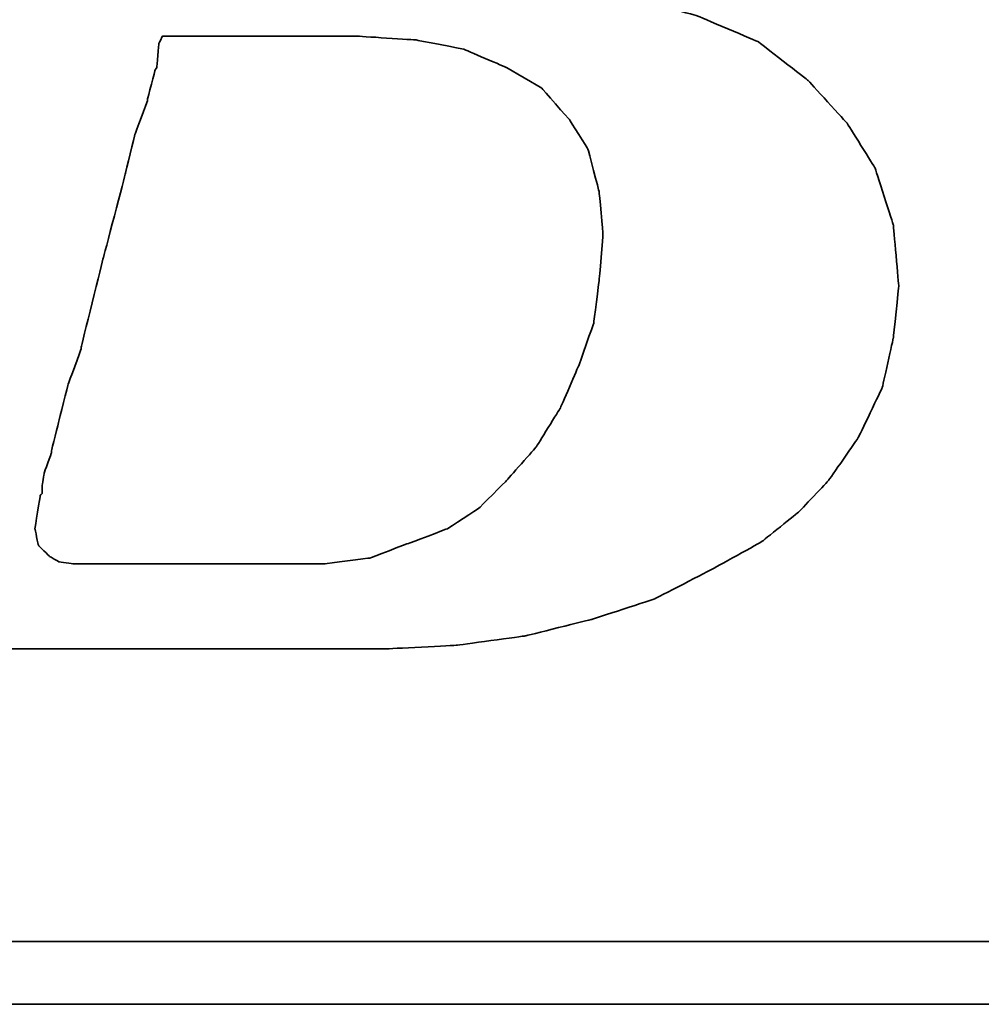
# Model space of a CAD drawing. Header units: millimetres. Extents: x 730 to 1015, y 385 to 481.
# Tile 18 of 47: x 939.129 to 939.669, y 410.6 to 411.153. Entities that reach past the tile are written whole.
import ezdxf

# ---------------------------------------------------------------- set-up
doc = ezdxf.new("R2010")
doc.units = ezdxf.units.MM
doc.header["$LTSCALE"] = 0.15
doc.layers.add('DIM', color=4, linetype='CONTINUOUS')
doc.layers.add('layer 1', color=7, linetype='CONTINUOUS')

# ---------------------------------------------------------------- blocks, each defined once
blk = doc.blocks.new('TBI MOTION logo(完整正式版)')
at = {"layer": 'layer 1', "color": 22, "lineweight": 35}
for points, knots in [([(-64.65375, -6.86375), (-64.65375, -6.86375), (-64.84375, -7.29625), (-64.84375, -7.29625), (-64.84375, -7.29625), (-64.84375, -7.29625), (-64.86875, -7.34375), (-64.86875, -7.34375), (-64.86875, -7.34375), (-64.86875, -7.34375), (-64.86875, -7.36875), (-64.86875, -7.36875), (-64.86875, -7.36875), (-64.86875, -7.36875), (-65.15375, -7.65375), (-65.15375, -7.65375), (-65.15375, -7.65375), (-65.15375, -7.65375), (-65.17875, -7.65375), (-65.17875, -7.65375), (-65.17875, -7.65375), (-65.17875, -7.65375), (-65.20375, -7.67875), (-65.20375, -7.67875), (-65.20375, -7.67875), (-65.20375, -7.67875), (-65.58875, -7.87125), (-65.58875, -7.87125), (-65.58875, -7.87125), (-65.58875, -7.87125), (-65.63375, -7.87125), (-65.63375, -7.87125), (-65.63375, -7.87125), (-65.63375, -7.87125), (-65.65875, -7.89375), (-65.65875, -7.89375), (-65.65875, -7.89375), (-65.65875, -7.89375), (-66.09375, -7.94375), (-66.09375, -7.94375), (-66.09375, -7.94375), (-66.09375, -7.94375), (-66.11375, -7.94375), (-66.11375, -7.94375), (-66.11375, -7.94375), (-66.11375, -7.94375), (-66.16375, -7.94375), (-66.16375, -7.94375), (-66.16375, -7.94375), (-66.16375, -7.94375), (-66.30875, -7.94375), (-66.30875, -7.94375), (-66.30875, -7.94375), (-66.30875, -7.94375), (-66.69375, -7.94375), (-66.69375, -7.94375), (-66.69375, -7.94375), (-66.69375, -7.94375), (-67.07375, -7.94375), (-67.07375, -7.94375), (-67.07375, -7.94375), (-67.07375, -7.94375), (-67.12375, -7.94375), (-67.12375, -7.94375), (-67.12375, -7.94375), (-67.12375, -7.94375), (-67.12375, -7.96625), (-67.12375, -7.96625), (-67.12375, -7.96625), (-67.12375, -7.96625), (-67.14875, -7.99125), (-67.14875, -7.99125), (-67.14875, -7.99125), (-67.14875, -7.99125), (-67.24375, -8.34875), (-67.24375, -8.34875), (-67.24375, -8.34875), (-67.24375, -8.34875), (-67.31375, -8.68625), (-67.31375, -8.68625), (-67.31375, -8.68625), (-67.31375, -8.68625), (-67.26875, -8.68625), (-67.26875, -8.68625), (-67.26875, -8.68625), (-67.26875, -8.68625), (-67.07375, -8.68625), (-67.07375, -8.68625), (-67.07375, -8.68625), (-67.07375, -8.68625), (-66.54875, -8.68625), (-66.54875, -8.68625), (-66.54875, -8.68625), (-66.54875, -8.68625), (-65.82625, -8.68625), (-65.82625, -8.68625), (-65.82625, -8.68625), (-65.82625, -8.68625), (-65.01375, -8.68625), (-65.01375, -8.68625), (-65.01375, -8.68625), (-65.01375, -8.68625), (-64.05375, -8.68625), (-64.05375, -8.68625), (-64.05375, -8.68625), (-64.05375, -8.68625), (-62.08375, -8.68625), (-62.08375, -8.68625), (-62.08375, -8.68625), (-62.08375, -8.68625), (-60.06875, -8.68625), (-60.06875, -8.68625), (-60.06875, -8.68625), (-60.06875, -8.68625), (-59.10875, -8.68625), (-59.10875, -8.68625), (-59.10875, -8.68625), (-59.10875, -8.68625), (-58.29375, -8.68625), (-58.29375, -8.68625), (-58.29375, -8.68625), (-58.29375, -8.68625), (-57.57375, -8.68625), (-57.57375, -8.68625), (-57.57375, -8.68625), (-57.57375, -8.68625), (-57.04875, -8.68625), (-57.04875, -8.68625), (-57.04875, -8.68625), (-57.04875, -8.68625), (-56.85375, -8.68625), (-56.85375, -8.68625), (-56.85375, -8.68625), (-56.85375, -8.68625), (-56.70875, -8.68625), (-56.70875, -8.68625), (-56.70875, -8.68625), (-56.70875, -8.68625), (-56.61375, -8.68625), (-56.61375, -8.68625), (-56.61375, -8.68625), (-56.61375, -8.68625), (-56.56875, -8.68625), (-56.56875, -8.68625), (-56.56875, -8.68625), (-56.56875, -8.68625), (-55.65375, -8.63875), (-55.65375, -8.63875), (-55.65375, -8.63875), (-55.65375, -8.63875), (-54.76875, -8.51875), (-54.76875, -8.51875), (-54.76875, -8.51875), (-54.76875, -8.51875), (-53.90375, -8.30375), (-53.90375, -8.30375), (-53.90375, -8.30375), (-53.90375, -8.30375), (-53.08875, -8.03875), (-53.08875, -8.03875), (-53.08875, -8.03875), (-53.08875, -8.03875), (-52.34375, -7.65375), (-52.34375, -7.65375), (-52.34375, -7.65375), (-52.34375, -7.65375), (-51.69875, -7.29625), (-51.69875, -7.29625), (-51.69875, -7.29625), (-51.69875, -7.29625), (-51.21875, -6.91125), (-51.21875, -6.91125), (-51.21875, -6.91125), (-51.21875, -6.91125), (-50.83375, -6.50375), (-50.83375, -6.50375), (-50.83375, -6.50375), (-50.83375, -6.50375), (-50.44875, -5.94875), (-50.44875, -5.94875), (-50.44875, -5.94875), (-50.44875, -5.94875), (-50.13875, -5.30375), (-50.13875, -5.30375), (-50.13875, -5.30375), (-50.13875, -5.30375), (-49.99375, -4.65375), (-49.99375, -4.65375), (-49.99375, -4.65375), (-49.99375, -4.65375), (-49.92375, -3.98375), (-49.92375, -3.98375), (-49.92375, -3.98375), (-49.92375, -3.98375), (-49.99375, -3.19374), (-49.99375, -3.19374), (-49.99375, -3.19374), (-49.99375, -3.19374), (-50.23374, -2.44874), (-50.23374, -2.44874), (-50.23374, -2.44874), (-50.23374, -2.44874), (-50.59375, -1.87374), (-50.59375, -1.87374), (-50.59375, -1.87374), (-50.59375, -1.87374), (-51.09875, -1.31874), (-51.09875, -1.31874), (-51.09875, -1.31874), (-51.09875, -1.31874), (-51.74375, -0.81875), (-51.74375, -0.81875), (-51.74375, -0.81875), (-51.74375, -0.81875), (-52.53875, -0.48125), (-52.53875, -0.48125), (-52.53875, -0.48125), (-52.53875, -0.48125), (-53.47375, -0.21875), (-53.47375, -0.21875), (-53.47375, -0.21875), (-53.47375, -0.21875), (-54.52875, -0.04874), (-54.52875, -0.04874), (-54.52875, -0.04874), (-54.52875, -0.04874), (-55.65375, 0.12125), (-55.65375, 0.12125), (-55.65375, 0.12125), (-55.65375, 0.12125), (-54.50375, 0.28624), (-54.50375, 0.28624), (-54.50375, 0.28624), (-54.50375, 0.28624), (-53.83375, 0.38124), (-53.83375, 0.38124), (-53.83375, 0.38124), (-53.83375, 0.38124), (-53.18375, 0.50125), (-53.18375, 0.50125), (-53.18375, 0.50125), (-53.18375, 0.50125), (-52.55875, 0.66874), (-52.55875, 0.66874), (-52.55875, 0.66874), (-52.55875, 0.66874), (-52.03375, 0.86124), (-52.03375, 0.86124), (-52.03375, 0.86124), (-52.03375, 0.86124), (-51.50374, 1.03124), (-51.50374, 1.03124), (-51.50374, 1.03124), (-51.50374, 1.03124), (-51.09875, 1.27125), (-51.09875, 1.27125), (-51.09875, 1.27125), (-51.09875, 1.27125), (-50.71375, 1.48624), (-50.71375, 1.48624), (-50.71375, 1.48624), (-50.71375, 1.48624), (-50.37625, 1.77625), (-50.37625, 1.77625), (-50.37625, 1.77625), (-50.37625, 1.77625), (-49.82375, 2.37625), (-49.82375, 2.37625), (-49.82375, 2.37625), (-49.82375, 2.37625), (-49.41875, 2.99625), (-49.41875, 2.99625), (-49.41875, 2.99625), (-49.41875, 2.99625), (-49.22375, 3.76625), (-49.22375, 3.76625), (-49.22375, 3.76625), (-49.22375, 3.76625), (-49.15375, 4.50874), (-49.15375, 4.50874), (-49.15375, 4.50874), (-49.15375, 4.50874), (-49.20375, 5.25125), (-49.20375, 5.25125), (-49.20375, 5.25125), (-49.20375, 5.25125), (-49.41875, 5.92625), (-49.41875, 5.92625), (-49.41875, 5.92625), (-49.41875, 5.92625), (-49.77875, 6.47625), (-49.77875, 6.47625), (-49.77875, 6.47625), (-49.77875, 6.47625), (-50.33125, 7.02624), (-50.33125, 7.02624), (-50.33125, 7.02624), (-50.33125, 7.02624), (-51.00125, 7.43625), (-51.00125, 7.43625), (-51.00125, 7.43625), (-51.00125, 7.43625), (-51.79375, 7.72625), (-51.79375, 7.72625), (-51.79375, 7.72625), (-51.79375, 7.72625), (-52.72875, 7.89124), (-52.72875, 7.89124), (-52.72875, 7.89124), (-52.72875, 7.89124), (-53.83375, 7.98625), (-53.83375, 7.98625), (-53.83375, 7.98625), (-53.83375, 7.98625), (-53.92875, 7.98625), (-53.92875, 7.98625), (-53.92875, 7.98625), (-53.92875, 7.98625), (-54.26375, 7.98625), (-54.26375, 7.98625), (-54.26375, 7.98625), (-54.26375, 7.98625), (-54.74375, 7.98625), (-54.74375, 7.98625), (-54.74375, 7.98625), (-54.74375, 7.98625), (-55.36875, 7.98625), (-55.36875, 7.98625), (-55.36875, 7.98625), (-55.36875, 7.98625), (-56.13375, 7.98625), (-56.13375, 7.98625), (-56.13375, 7.98625), (-56.13375, 7.98625), (-56.94875, 7.98625), (-56.94875, 7.98625), (-56.94875, 7.98625), (-56.94875, 7.98625), (-58.77625, 7.98625), (-58.77625, 7.98625), (-58.77625, 7.98625), (-58.77625, 7.98625), (-60.59875, 7.98625), (-60.59875, 7.98625), (-60.59875, 7.98625), (-60.59875, 7.98625), (-61.41375, 7.98625), (-61.41375, 7.98625), (-61.41375, 7.98625), (-61.41375, 7.98625), (-62.17875, 7.98625), (-62.17875, 7.98625), (-62.17875, 7.98625), (-62.17875, 7.98625), (-62.80375, 7.98625), (-62.80375, 7.98625), (-62.80375, 7.98625), (-62.80375, 7.98625), (-63.30625, 7.98625), (-63.30625, 7.98625), (-63.30625, 7.98625), (-63.30625, 7.98625), (-63.57375, 7.98625), (-63.57375, 7.98625), (-63.57375, 7.98625), (-63.57375, 7.98625), (-63.57375, 7.96375), (-63.57375, 7.96375), (-63.57375, 7.96375), (-63.57375, 7.96375), (-63.59875, 7.94125), (-63.59875, 7.94125), (-63.59875, 7.94125), (-63.59875, 7.94125), (-63.69375, 7.55625), (-63.69375, 7.55625), (-63.69375, 7.55625), (-63.69375, 7.55625), (-63.76375, 7.24624), (-63.76375, 7.24624), (-63.76375, 7.24624), (-63.76375, 7.24624), (-63.23875, 7.24624), (-63.23875, 7.24624), (-63.23875, 7.24624), (-63.23875, 7.24624), (-62.75875, 7.24624), (-62.75875, 7.24624), (-62.75875, 7.24624), (-62.75875, 7.24624), (-62.61125, 7.24624), (-62.61125, 7.24624), (-62.61125, 7.24624), (-62.61125, 7.24624), (-62.56625, 7.24624), (-62.56625, 7.24624), (-62.56625, 7.24624), (-62.56625, 7.24624), (-62.22875, 7.24624), (-62.22875, 7.24624), (-62.22875, 7.24624), (-62.22875, 7.24624), (-62.20375, 7.24624), (-62.20375, 7.24624), (-62.20375, 7.24624), (-62.20375, 7.24624), (-62.17875, 7.21875), (-62.17875, 7.21875), (-62.17875, 7.21875), (-62.17875, 7.21875), (-61.96375, 7.17125), (-61.96375, 7.17125), (-61.96375, 7.17125), (-61.96375, 7.17125), (-61.72375, 7.12624), (-61.72375, 7.12624), (-61.72375, 7.12624), (-61.72375, 7.12624), (-61.70375, 7.12624), (-61.70375, 7.12624), (-61.70375, 7.12624), (-61.70375, 7.12624), (-61.55875, 7.07624), (-61.55875, 7.07624), (-61.55875, 7.07624), (-61.55875, 7.07624), (-61.50875, 7.07624), (-61.50875, 7.07624), (-61.50875, 7.07624), (-61.50875, 7.07624), (-61.48375, 7.02624), (-61.48375, 7.02624), (-61.48375, 7.02624), (-61.48375, 7.02624), (-61.31875, 6.83375), (-61.31875, 6.83375), (-61.31875, 6.83375), (-61.31875, 6.83375), (-61.29375, 6.81125), (-61.29375, 6.81125), (-61.29375, 6.81125), (-61.29375, 6.81125), (-61.29375, 6.78625), (-61.29375, 6.78625), (-61.29375, 6.78625), (-61.29375, 6.78625), (-61.19875, 6.50124), (-61.19875, 6.50124), (-61.19875, 6.50124), (-61.19875, 6.50124), (-61.17375, 6.45124), (-61.17375, 6.45124), (-61.17375, 6.45124), (-61.17375, 6.45124), (-61.19875, 6.40625), (-61.19875, 6.40625), (-61.19875, 6.40625), (-61.19875, 6.40625), (-61.26875, 5.99624), (-61.26875, 5.99624), (-61.26875, 5.99624), (-61.26875, 5.99624), (-61.26875, 5.85125), (-61.26875, 5.85125), (-61.26875, 5.85125), (-61.26875, 5.85125), (-61.26875, 5.82625), (-61.26875, 5.82625), (-61.26875, 5.82625), (-61.26875, 5.82625), (-61.29375, 5.80625), (-61.29375, 5.80625), (-61.29375, 5.80625), (-61.29375, 5.80625), (-61.34125, 5.66125), (-61.34125, 5.66125), (-61.34125, 5.66125), (-61.34125, 5.66125), (-61.41375, 5.44625), (-61.41375, 5.44625), (-61.41375, 5.44625), (-61.41375, 5.44625), (-61.48375, 5.15625), (-61.48375, 5.15625), (-61.48375, 5.15625), (-61.48375, 5.15625), (-61.58375, 4.82124), (-61.58375, 4.82124), (-61.58375, 4.82124), (-61.58375, 4.82124), (-61.79875, 4.00375), (-61.79875, 4.00375), (-61.79875, 4.00375), (-61.79875, 4.00375), (-62.05875, 2.99625), (-62.05875, 2.99625), (-62.05875, 2.99625), (-62.05875, 2.99625), (-62.34875, 1.91625), (-62.34875, 1.91625), (-62.34875, 1.91625), (-62.34875, 1.91625), (-62.97375, -0.41124), (-62.97375, -0.41124), (-62.97375, -0.41124), (-62.97375, -0.41124), (-63.59875, -2.75875), (-63.59875, -2.75875), (-63.59875, -2.75875), (-63.59875, -2.75875), (-63.88375, -3.86374), (-63.88375, -3.86374), (-63.88375, -3.86374), (-63.88375, -3.86374), (-64.14875, -4.82374), (-64.14875, -4.82374), (-64.14875, -4.82374), (-64.14875, -4.82374), (-64.36375, -5.64125), (-64.36375, -5.64125), (-64.36375, -5.64125), (-64.36375, -5.64125), (-64.43625, -5.97625), (-64.43625, -5.97625), (-64.43625, -5.97625), (-64.43625, -5.97625), (-64.50875, -6.28625), (-64.50875, -6.28625), (-64.50875, -6.28625), (-64.50875, -6.28625), (-64.50875, -6.30875), (-64.50875, -6.30875), (-64.50875, -6.30875), (-64.50875, -6.30875), (-64.57875, -6.50375), (-64.57875, -6.50375), (-64.57875, -6.50375), (-64.57875, -6.50375), (-64.62875, -6.69625), (-64.62875, -6.69625), (-64.62875, -6.69625), (-64.62875, -6.69625), (-64.62875, -6.76875), (-64.62875, -6.76875), (-64.62875, -6.76875), (-64.62875, -6.76875), (-64.62875, -6.81375), (-64.62875, -6.81375), (-64.62875, -6.81375), (-64.62875, -6.81375), (-64.62875, -6.83875), (-64.62875, -6.83875), (-64.62875, -6.83875), (-64.62875, -6.83875), (-64.65375, -6.86375), (-64.65375, -6.86375)], [0, 0, 0, 0, 0.00719424, 0.00719424, 0.00719424, 0.00719425, 0.01438849, 0.01438849, 0.01438849, 0.0143885, 0.02158273, 0.02158273, 0.02158273, 0.02158274, 0.02877698, 0.02877698, 0.02877698, 0.02877699, 0.03597122, 0.03597122, 0.03597122, 0.03597123, 0.04316547, 0.04316547, 0.04316547, 0.04316548, 0.05035971, 0.05035971, 0.05035971, 0.05035972, 0.05755396, 0.05755396, 0.05755396, 0.05755397, 0.0647482, 0.0647482, 0.0647482, 0.06474821, 0.07194245, 0.07194245, 0.07194245, 0.07194246, 0.07913669, 0.07913669, 0.07913669, 0.0791367, 0.08633094, 0.08633094, 0.08633094, 0.08633095, 0.09352518, 0.09352518, 0.09352518, 0.09352519, 0.10071942, 0.10071942, 0.10071942, 0.10071943, 0.10791367, 0.10791367, 0.10791367, 0.10791368, 0.11510791, 0.11510791, 0.11510791, 0.11510792, 0.12230216, 0.12230216, 0.12230216, 0.12230217, 0.1294964, 0.1294964, 0.1294964, 0.12949641, 0.13669065, 0.13669065, 0.13669065, 0.13669066, 0.14388489, 0.14388489, 0.14388489, 0.1438849, 0.15107914, 0.15107914, 0.15107914, 0.15107915, 0.15827338, 0.15827338, 0.15827338, 0.15827339, 0.16546763, 0.16546763, 0.16546763, 0.16546764, 0.17266187, 0.17266187, 0.17266187, 0.17266188, 0.17985612, 0.17985612, 0.17985612, 0.17985613, 0.18705036, 0.18705036, 0.18705036, 0.18705037, 0.1942446, 0.1942446, 0.1942446, 0.19424461, 0.20143885, 0.20143885, 0.20143885, 0.20143886, 0.20863309, 0.20863309, 0.20863309, 0.2086331, 0.21582734, 0.21582734, 0.21582734, 0.21582735, 0.22302158, 0.22302158, 0.22302158, 0.22302159, 0.23021583, 0.23021583, 0.23021583, 0.23021584, 0.23741007, 0.23741007, 0.23741007, 0.23741008, 0.24460432, 0.24460432, 0.24460432, 0.24460433, 0.25179856, 0.25179856, 0.25179856, 0.25179857, 0.25899281, 0.25899281, 0.25899281, 0.25899282, 0.26618705, 0.26618705, 0.26618705, 0.26618706, 0.27338129, 0.27338129, 0.27338129, 0.2733813, 0.28057554, 0.28057554, 0.28057554, 0.28057555, 0.28776978, 0.28776978, 0.28776978, 0.28776979, 0.29496403, 0.29496403, 0.29496403, 0.29496404, 0.30215827, 0.30215827, 0.30215827, 0.30215828, 0.30935252, 0.30935252, 0.30935252, 0.30935253, 0.31654676, 0.31654676, 0.31654676, 0.31654677, 0.32374101, 0.32374101, 0.32374101, 0.32374102, 0.33093525, 0.33093525, 0.33093525, 0.33093526, 0.3381295, 0.3381295, 0.3381295, 0.33812951, 0.34532374, 0.34532374, 0.34532374, 0.34532375, 0.35251799, 0.35251799, 0.35251799, 0.352518, 0.35971223, 0.35971223, 0.35971223, 0.35971224, 0.36690647, 0.36690647, 0.36690647, 0.36690648, 0.37410072, 0.37410072, 0.37410072, 0.37410073, 0.38129496, 0.38129496, 0.38129496, 0.38129497, 0.38848921, 0.38848921, 0.38848921, 0.38848922, 0.39568345, 0.39568345, 0.39568345, 0.39568346, 0.4028777, 0.4028777, 0.4028777, 0.40287771, 0.41007194, 0.41007194, 0.41007194, 0.41007195, 0.41726619, 0.41726619, 0.41726619, 0.4172662, 0.42446043, 0.42446043, 0.42446043, 0.42446044, 0.43165468, 0.43165468, 0.43165468, 0.43165469, 0.43884892, 0.43884892, 0.43884892, 0.43884893, 0.44604317, 0.44604317, 0.44604317, 0.44604318, 0.45323741, 0.45323741, 0.45323741, 0.45323742, 0.46043165, 0.46043165, 0.46043165, 0.46043166, 0.4676259, 0.4676259, 0.4676259, 0.46762591, 0.47482014, 0.47482014, 0.47482014, 0.47482015, 0.48201439, 0.48201439, 0.48201439, 0.4820144, 0.48920863, 0.48920863, 0.48920863, 0.48920864, 0.49640288, 0.49640288, 0.49640288, 0.49640289, 0.50359712, 0.50359712, 0.50359712, 0.50359713, 0.51079137, 0.51079137, 0.51079137, 0.51079138, 0.51798561, 0.51798561, 0.51798561, 0.51798562, 0.52517986, 0.52517986, 0.52517986, 0.52517987, 0.5323741, 0.5323741, 0.5323741, 0.53237411, 0.53956835, 0.53956835, 0.53956835, 0.53956836, 0.54676259, 0.54676259, 0.54676259, 0.5467626, 0.55395683, 0.55395683, 0.55395683, 0.55395684, 0.56115108, 0.56115108, 0.56115108, 0.56115109, 0.56834532, 0.56834532, 0.56834532, 0.56834533, 0.57553957, 0.57553957, 0.57553957, 0.57553958, 0.58273381, 0.58273381, 0.58273381, 0.58273382, 0.58992806, 0.58992806, 0.58992806, 0.58992807, 0.5971223, 0.5971223, 0.5971223, 0.59712231, 0.60431655, 0.60431655, 0.60431655, 0.60431656, 0.61151079, 0.61151079, 0.61151079, 0.6115108, 0.61870504, 0.61870504, 0.61870504, 0.61870505, 0.62589928, 0.62589928, 0.62589928, 0.62589929, 0.63309353, 0.63309353, 0.63309353, 0.63309354, 0.64028777, 0.64028777, 0.64028777, 0.64028778, 0.64748201, 0.64748201, 0.64748201, 0.64748202, 0.65467626, 0.65467626, 0.65467626, 0.65467627, 0.6618705, 0.6618705, 0.6618705, 0.66187051, 0.66906475, 0.66906475, 0.66906475, 0.66906476, 0.67625899, 0.67625899, 0.67625899, 0.676259, 0.68345324, 0.68345324, 0.68345324, 0.68345325, 0.69064748, 0.69064748, 0.69064748, 0.69064749, 0.69784173, 0.69784173, 0.69784173, 0.69784174, 0.70503597, 0.70503597, 0.70503597, 0.70503598, 0.71223022, 0.71223022, 0.71223022, 0.71223023, 0.71942446, 0.71942446, 0.71942446, 0.71942447, 0.72661871, 0.72661871, 0.72661871, 0.72661872, 0.73381295, 0.73381295, 0.73381295, 0.73381296, 0.74100719, 0.74100719, 0.74100719, 0.7410072, 0.74820144, 0.74820144, 0.74820144, 0.74820145, 0.75539568, 0.75539568, 0.75539568, 0.75539569, 0.76258993, 0.76258993, 0.76258993, 0.76258994, 0.76978417, 0.76978417, 0.76978417, 0.76978418, 0.77697842, 0.77697842, 0.77697842, 0.77697843, 0.78417266, 0.78417266, 0.78417266, 0.78417267, 0.79136691, 0.79136691, 0.79136691, 0.79136692, 0.79856115, 0.79856115, 0.79856115, 0.79856116, 0.8057554, 0.8057554, 0.8057554, 0.80575541, 0.81294964, 0.81294964, 0.81294964, 0.81294965, 0.82014388, 0.82014388, 0.82014388, 0.82014389, 0.82733813, 0.82733813, 0.82733813, 0.82733814, 0.83453237, 0.83453237, 0.83453237, 0.83453238, 0.84172662, 0.84172662, 0.84172662, 0.84172663, 0.84892086, 0.84892086, 0.84892086, 0.84892087, 0.85611511, 0.85611511, 0.85611511, 0.85611512, 0.86330935, 0.86330935, 0.86330935, 0.86330936, 0.8705036, 0.8705036, 0.8705036, 0.87050361, 0.87769784, 0.87769784, 0.87769784, 0.87769785, 0.88489209, 0.88489209, 0.88489209, 0.8848921, 0.89208633, 0.89208633, 0.89208633, 0.89208634, 0.89928058, 0.89928058, 0.89928058, 0.89928059, 0.90647482, 0.90647482, 0.90647482, 0.90647483, 0.91366906, 0.91366906, 0.91366906, 0.91366907, 0.92086331, 0.92086331, 0.92086331, 0.92086332, 0.92805755, 0.92805755, 0.92805755, 0.92805756, 0.9352518, 0.9352518, 0.9352518, 0.93525181, 0.94244604, 0.94244604, 0.94244604, 0.94244605, 0.94964029, 0.94964029, 0.94964029, 0.9496403, 0.95683453, 0.95683453, 0.95683453, 0.95683454, 0.96402878, 0.96402878, 0.96402878, 0.96402879, 0.97122302, 0.97122302, 0.97122302, 0.97122303, 0.97841727, 0.97841727, 0.97841727, 0.97841728, 0.98561151, 0.98561151, 0.98561151, 0.98561152, 0.99280576, 0.99280576, 0.99280576, 0.99280577, 1, 1, 1, 1]), ([(-61.03125, -6.57375), (-61.03125, -6.57375), (-61.03125, -6.67125), (-61.03125, -6.67125), (-61.03125, -6.67125), (-61.03125, -6.67125), (-61.05375, -6.69625), (-61.05375, -6.69625), (-61.05375, -6.69625), (-61.05375, -6.69625), (-61.12375, -7.12875), (-61.12375, -7.12875), (-61.12375, -7.12875), (-61.12375, -7.12875), (-61.07875, -7.34375), (-61.07875, -7.34375), (-61.07875, -7.34375), (-61.07875, -7.34375), (-60.93375, -7.48875), (-60.93375, -7.48875), (-60.93375, -7.48875), (-60.93375, -7.48875), (-60.81375, -7.55625), (-60.81375, -7.55625), (-60.81375, -7.55625), (-60.81375, -7.55625), (-60.62375, -7.58375), (-60.62375, -7.58375), (-60.62375, -7.58375), (-60.62375, -7.58375), (-60.30875, -7.58375), (-60.30875, -7.58375), (-60.30875, -7.58375), (-60.30875, -7.58375), (-59.97375, -7.58375), (-59.97375, -7.58375), (-59.97375, -7.58375), (-59.97375, -7.58375), (-59.87875, -7.58375), (-59.87875, -7.58375), (-59.87875, -7.58375), (-59.87875, -7.58375), (-59.63625, -7.58375), (-59.63625, -7.58375), (-59.63625, -7.58375), (-59.63625, -7.58375), (-58.96875, -7.58375), (-58.96875, -7.58375), (-58.96875, -7.58375), (-58.96875, -7.58375), (-58.29375, -7.58375), (-58.29375, -7.58375), (-58.29375, -7.58375), (-58.29375, -7.58375), (-58.05375, -7.58375), (-58.05375, -7.58375), (-58.05375, -7.58375), (-58.05375, -7.58375), (-57.98375, -7.58375), (-57.98375, -7.58375), (-57.98375, -7.58375), (-57.98375, -7.58375), (-57.35875, -7.58375), (-57.35875, -7.58375), (-57.35875, -7.58375), (-57.35875, -7.58375), (-56.78375, -7.50875), (-56.78375, -7.50875), (-56.78375, -7.50875), (-56.78375, -7.50875), (-56.27875, -7.31875), (-56.27875, -7.31875), (-56.27875, -7.31875), (-56.27875, -7.31875), (-55.77375, -7.12875), (-55.77375, -7.12875), (-55.77375, -7.12875), (-55.77375, -7.12875), (-55.36875, -6.86375), (-55.36875, -6.86375), (-55.36875, -6.86375), (-55.36875, -6.86375), (-55.00875, -6.50375), (-55.00875, -6.50375), (-55.00875, -6.50375), (-55.00875, -6.50375), (-54.62375, -6.06875), (-54.62375, -6.06875), (-54.62375, -6.06875), (-54.62375, -6.06875), (-54.31375, -5.56875), (-54.31375, -5.56875), (-54.31375, -5.56875), (-54.31375, -5.56875), (-54.07375, -5.01625), (-54.07375, -5.01625), (-54.07375, -5.01625), (-54.07375, -5.01625), (-53.87875, -4.46374), (-53.87875, -4.46374), (-53.87875, -4.46374), (-53.87875, -4.46374), (-53.80875, -3.91375), (-53.80875, -3.91375), (-53.80875, -3.91375), (-53.80875, -3.91375), (-53.75875, -3.31375), (-53.75875, -3.31375), (-53.75875, -3.31375), (-53.75875, -3.31375), (-53.80875, -2.75875), (-53.80875, -2.75875), (-53.80875, -2.75875), (-53.80875, -2.75875), (-53.95375, -2.20875), (-53.95375, -2.20875), (-53.95375, -2.20875), (-53.95375, -2.20875), (-54.19375, -1.82625), (-54.19375, -1.82625), (-54.19375, -1.82625), (-54.19375, -1.82625), (-54.55375, -1.41875), (-54.55375, -1.41875), (-54.55375, -1.41875), (-54.55375, -1.41875), (-55.00875, -1.15125), (-55.00875, -1.15125), (-55.00875, -1.15125), (-55.00875, -1.15125), (-55.56125, -0.91375), (-55.56125, -0.91375), (-55.56125, -0.91375), (-55.56125, -0.91375), (-56.18125, -0.79375), (-56.18125, -0.79375), (-56.18125, -0.79375), (-56.18125, -0.79375), (-56.94875, -0.74374), (-56.94875, -0.74374), (-56.94875, -0.74374), (-56.94875, -0.74374), (-56.99875, -0.74374), (-56.99875, -0.74374), (-56.99875, -0.74374), (-56.99875, -0.74374), (-57.09375, -0.74374), (-57.09375, -0.74374), (-57.09375, -0.74374), (-57.09375, -0.74374), (-57.38375, -0.74374), (-57.38375, -0.74374), (-57.38375, -0.74374), (-57.38375, -0.74374), (-57.76875, -0.74374), (-57.76875, -0.74374), (-57.76875, -0.74374), (-57.76875, -0.74374), (-58.24625, -0.74374), (-58.24625, -0.74374), (-58.24625, -0.74374), (-58.24625, -0.74374), (-58.72875, -0.74374), (-58.72875, -0.74374), (-58.72875, -0.74374), (-58.72875, -0.74374), (-59.20875, -0.74374), (-59.20875, -0.74374), (-59.20875, -0.74374), (-59.20875, -0.74374), (-59.46875, -0.74374), (-59.46875, -0.74374), (-59.46875, -0.74374), (-59.46875, -0.74374), (-59.51625, -0.83875), (-59.51625, -0.83875), (-59.51625, -0.83875), (-59.51625, -0.83875), (-59.54375, -1.15125), (-59.54375, -1.15125), (-59.54375, -1.15125), (-59.54375, -1.15125), (-59.56375, -1.17874), (-59.56375, -1.17874), (-59.56375, -1.17874), (-59.56375, -1.17874), (-59.66375, -1.55875), (-59.66375, -1.55875), (-59.66375, -1.55875), (-59.66375, -1.55875), (-59.66375, -1.58375), (-59.66375, -1.58375), (-59.66375, -1.58375), (-59.66375, -1.58375), (-59.82875, -2.01874), (-59.82875, -2.01874), (-59.82875, -2.01874), (-59.82875, -2.01874), (-59.94875, -2.52125), (-59.94875, -2.52125), (-59.94875, -2.52125), (-59.94875, -2.52125), (-60.23875, -3.62375), (-60.23875, -3.62375), (-60.23875, -3.62375), (-60.23875, -3.62375), (-60.52375, -4.77624), (-60.52375, -4.77624), (-60.52375, -4.77624), (-60.52375, -4.77624), (-60.52375, -4.79874), (-60.52375, -4.79874), (-60.52375, -4.79874), (-60.52375, -4.79874), (-60.69125, -5.25375), (-60.69125, -5.25375), (-60.69125, -5.25375), (-60.69125, -5.25375), (-60.81375, -5.73625), (-60.81375, -5.73625), (-60.81375, -5.73625), (-60.81375, -5.73625), (-60.90875, -6.11875), (-60.90875, -6.11875), (-60.90875, -6.11875), (-60.90875, -6.11875), (-60.90875, -6.14375), (-60.90875, -6.14375), (-60.90875, -6.14375), (-60.90875, -6.14375), (-61.00375, -6.40875), (-61.00375, -6.40875), (-61.00375, -6.40875), (-61.00375, -6.40875), (-61.03125, -6.57375), (-61.03125, -6.57375)], [0, 0, 0, 0, 0.01694915, 0.01694915, 0.01694915, 0.01694916, 0.03389831, 0.03389831, 0.03389831, 0.03389832, 0.05084746, 0.05084746, 0.05084746, 0.05084747, 0.06779661, 0.06779661, 0.06779661, 0.06779662, 0.08474576, 0.08474576, 0.08474576, 0.08474577, 0.10169492, 0.10169492, 0.10169492, 0.10169493, 0.11864407, 0.11864407, 0.11864407, 0.11864408, 0.13559322, 0.13559322, 0.13559322, 0.13559323, 0.15254237, 0.15254237, 0.15254237, 0.15254238, 0.16949153, 0.16949153, 0.16949153, 0.16949154, 0.18644068, 0.18644068, 0.18644068, 0.18644069, 0.20338983, 0.20338983, 0.20338983, 0.20338984, 0.22033898, 0.22033898, 0.22033898, 0.22033899, 0.23728814, 0.23728814, 0.23728814, 0.23728815, 0.25423729, 0.25423729, 0.25423729, 0.2542373, 0.27118644, 0.27118644, 0.27118644, 0.27118645, 0.28813559, 0.28813559, 0.28813559, 0.2881356, 0.30508475, 0.30508475, 0.30508475, 0.30508476, 0.3220339, 0.3220339, 0.3220339, 0.32203391, 0.33898305, 0.33898305, 0.33898305, 0.33898306, 0.3559322, 0.3559322, 0.3559322, 0.35593221, 0.37288136, 0.37288136, 0.37288136, 0.37288137, 0.38983051, 0.38983051, 0.38983051, 0.38983052, 0.40677966, 0.40677966, 0.40677966, 0.40677967, 0.42372881, 0.42372881, 0.42372881, 0.42372882, 0.44067797, 0.44067797, 0.44067797, 0.44067798, 0.45762712, 0.45762712, 0.45762712, 0.45762713, 0.47457627, 0.47457627, 0.47457627, 0.47457628, 0.49152542, 0.49152542, 0.49152542, 0.49152543, 0.50847458, 0.50847458, 0.50847458, 0.50847459, 0.52542373, 0.52542373, 0.52542373, 0.52542374, 0.54237288, 0.54237288, 0.54237288, 0.54237289, 0.55932203, 0.55932203, 0.55932203, 0.55932204, 0.57627119, 0.57627119, 0.57627119, 0.5762712, 0.59322034, 0.59322034, 0.59322034, 0.59322035, 0.61016949, 0.61016949, 0.61016949, 0.6101695, 0.62711864, 0.62711864, 0.62711864, 0.62711865, 0.6440678, 0.6440678, 0.6440678, 0.64406781, 0.66101695, 0.66101695, 0.66101695, 0.66101696, 0.6779661, 0.6779661, 0.6779661, 0.67796611, 0.69491525, 0.69491525, 0.69491525, 0.69491526, 0.71186441, 0.71186441, 0.71186441, 0.71186442, 0.72881356, 0.72881356, 0.72881356, 0.72881357, 0.74576271, 0.74576271, 0.74576271, 0.74576272, 0.76271186, 0.76271186, 0.76271186, 0.76271187, 0.77966102, 0.77966102, 0.77966102, 0.77966103, 0.79661017, 0.79661017, 0.79661017, 0.79661018, 0.81355932, 0.81355932, 0.81355932, 0.81355933, 0.83050847, 0.83050847, 0.83050847, 0.83050848, 0.84745763, 0.84745763, 0.84745763, 0.84745764, 0.86440678, 0.86440678, 0.86440678, 0.86440679, 0.88135593, 0.88135593, 0.88135593, 0.88135594, 0.89830508, 0.89830508, 0.89830508, 0.89830509, 0.91525424, 0.91525424, 0.91525424, 0.91525425, 0.93220339, 0.93220339, 0.93220339, 0.9322034, 0.94915254, 0.94915254, 0.94915254, 0.94915255, 0.96610169, 0.96610169, 0.96610169, 0.9661017, 0.98305085, 0.98305085, 0.98305085, 0.98305086, 1, 1, 1, 1]), ([(75.90875, -9.47875), (75.90875, -9.47875), (75.90875, -12.28625), (75.90875, -12.28625), (75.90875, -12.28625), (75.90875, -12.28625), (75.90875, -12.47875), (75.90875, -12.47875), (75.90875, -12.47875), (75.90875, -12.47875), (75.71625, -12.47875), (75.71625, -12.47875), (75.71625, -12.47875), (75.71625, -12.47875), (-88.32875, -12.47875), (-88.32875, -12.47875), (-88.32875, -12.47875), (-88.32875, -12.47875), (-88.32875, -13.29375), (-88.32875, -13.29375), (-88.32875, -13.29375), (-88.32875, -13.29375), (82.89125, -13.29375), (82.89125, -13.29375), (82.89125, -13.29375), (82.89125, -13.29375), (75.90875, -9.47875), (75.90875, -9.47875)], [0, 0, 0, 0, 0.14285714, 0.14285714, 0.14285714, 0.14285715, 0.28571429, 0.28571429, 0.28571429, 0.2857143, 0.42857143, 0.42857143, 0.42857143, 0.42857144, 0.57142857, 0.57142857, 0.57142857, 0.57142858, 0.71428571, 0.71428571, 0.71428571, 0.71428572, 0.85714286, 0.85714286, 0.85714286, 0.85714287, 1, 1, 1, 1])]:
    blk.add_open_spline(points, degree=3, knots=knots, dxfattribs=at)

msp = doc.modelspace()

# ---------------------------------------------------------------- block references
at = {"layer": 'DIM', "color": 7, "xscale": 0.0433753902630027, "yscale": 0.0433753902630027, "zscale": 0.0433753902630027}
msp.add_blockref('TBI MOTION logo(完整正式版)', (941.78834, 411.17632), dxfattribs=at)

doc.saveas('drawing.dxf')
